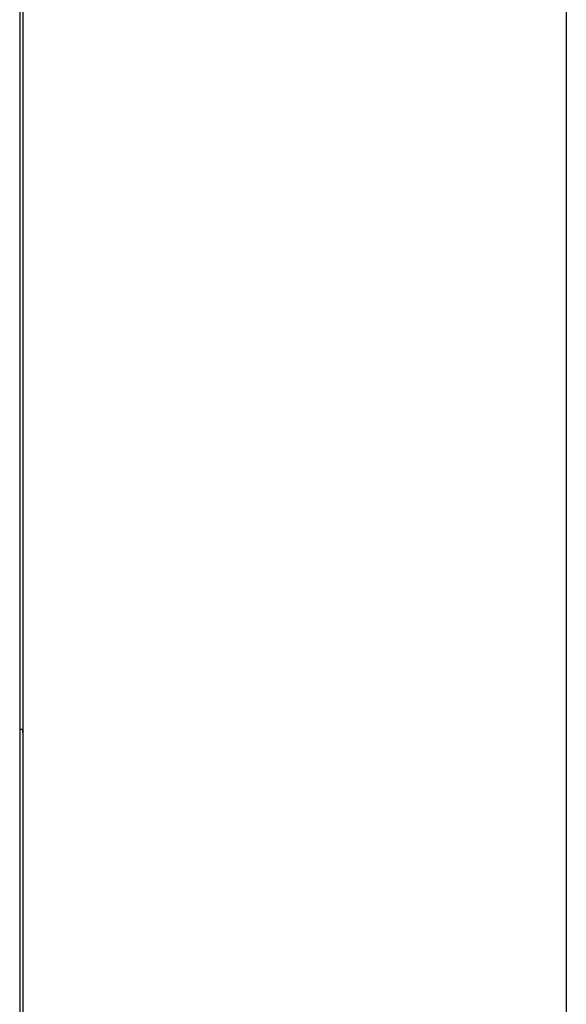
# Model space of a CAD drawing. Extents: x -90708 to 277869, y -117 to 207445.
# Tile 70 of 256: x -86572 to -86344, y 131515 to 131926. Entities that reach past the tile are written whole.
import ezdxf

# ---------------------------------------------------------------- set-up
doc = ezdxf.new("R2010")
doc.units = 0
doc.header["$MEASUREMENT"] = 0
doc.layers.add('ARQ - EQUIPO CONDENSADORA', color=40, linetype='CONTINUOUS')

msp = doc.modelspace()

# ---------------------------------------------------------------- linework, layer by layer
at = {"layer": 'ARQ - EQUIPO CONDENSADORA', "linetype": 'Continuous'}
for p, q in [((-86572.322, 132235.408), (-86572.322, 131481.41)), ((-86571.072, 132235.408), (-86571.071, 131481.41)), ((-86344.322, 132236.659), (-86344.322, 131480.659)), ((-86571.072, 131629.786), (-86572.322, 131629.786)), ((-86571.071, 131629.786), (-86571.072, 131629.786)), ((-86571.072, 131628.535), (-86571.072, 131629.786))]:
    msp.add_line(p, q, dxfattribs=at)

doc.saveas('drawing.dxf')
